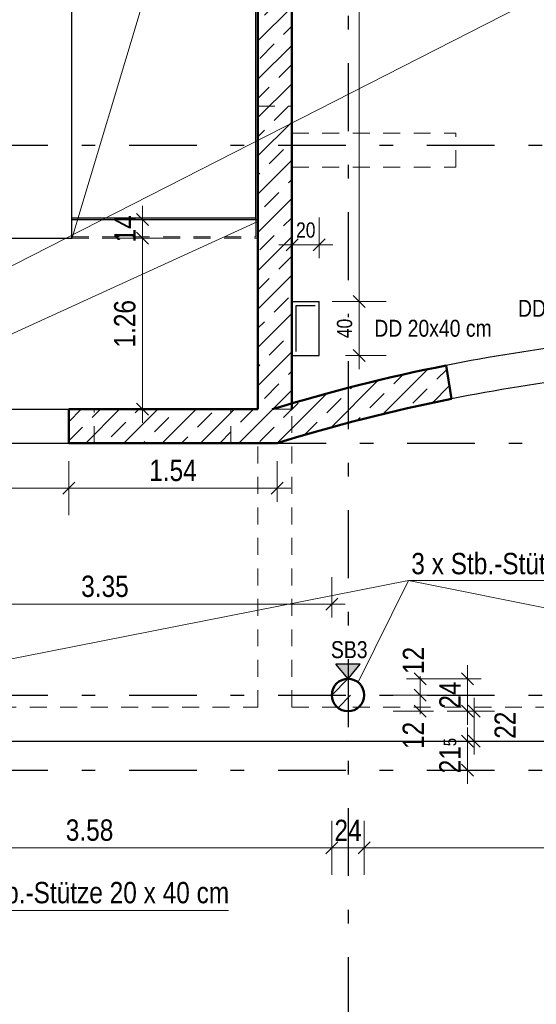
# Model space of a CAD drawing. Header units: millimetres. Extents: x 0 to 78.9, y -26.7 to 42.
# Tile 19 of 68: x 12.2 to 16, y 18.3 to 25.6. Entities that reach past the tile are written whole.
import ezdxf

# ---------------------------------------------------------------- set-up
doc = ezdxf.new("R2010")
doc.units = ezdxf.units.MM
doc.linetypes.add('DASHDOTX2', pattern=[2, 1, -0.5, 0, -0.5])
doc.linetypes.add('HIDDEN', pattern=[0.375, 0.25, -0.125])
for name, color, linetype, lineweight in [('Achsen', 7, 'Continuous', 20), ('Schraffuren', 7, 'Continuous', 20), ('Texte', 7, 'Continuous', 20)]:
    doc.layers.add(name, color=color, linetype=linetype, lineweight=lineweight)
doc.styles.add('Arial Narrow', font='ARIALN.TTF')
doc.dimstyles.new('Arch_Strakon_dimstyle', dxfattribs={"dimtxt": 11.25, "dimasz": 1, "dimexe": 1.25, "dimexo": 0.0625, "dimgap": 1, "dimtad": 0, "dimdec": 5, "dimzin": 12, "dimdsep": 46, "dimtxsty": 'Arial Narrow', "dimblk": 'Arrowhead_Tick', "dimsah": 1, "dimcen": 0, "dimse1": 1, "dimse2": 1, "dimclrd": 6, "dimclrt": 3, "dimazin": 0, "dimtfac": 1, "dimtdec": 4, "dimtmove": 0, "dimatfit": 3, "dimldrblk": 'NONE', "dimfxl": 1, "dimtvp": 1, "dimtolj": 1, "dimtzin": 0, "dimlwd": 13, "dimarcsym": 2})
pattern_1 = [(45, (0, 0), (-0.1414214, 0.1414214), [0.15, -0.1]), (45, (-0.07071, 0.07071), (-0.1414214, 0.1414214), [])]

# ---------------------------------------------------------------- blocks, each defined once
blk = doc.blocks.new('Arrowhead_Tick')
at = {"color": 0, "linetype": 'Continuous', "lineweight": -2}
for p, q in [((0, 20), (0, -10)), ((-1, 0), (0, 0)), ((10, 0), (0, 0))]:
    blk.add_line(p, q, dxfattribs=at)
at = {"color": 2, "linetype": 'Continuous', "lineweight": 35}
blk.add_line((4.42, 4.42), (-4.42, -4.42), dxfattribs=at)
blk = doc.blocks.new('*D121')
at = {"layer": 'Achsen', "color": 6, "linetype": 'Continuous', "lineweight": 13}
blk.add_line((13.1, 22.6984), (13.1, 23.9406), dxfattribs=at)
at = {"layer": 'Defpoints', "color": 0}
for p in [(13.1, 23.9506), (13.9527, 23.9506), (13.9526, 22.6884)]:
    blk.add_point(p, dxfattribs=at)
at = {"layer": 'Achsen', "color": 6, "lineweight": 13, "xscale": 0.01, "yscale": 0.01, "zscale": 0.01}
for p, rotation in [((13.1, 23.9506), 90), ((13.1, 22.6884), 270)]:
    blk.add_blockref('Arrowhead_Tick', p, dxfattribs=dict(at, rotation=rotation))
at = {"layer": 'Achsen', "color": 2, "lineweight": -2, "insert": (12.9696, 23.3195), "char_height": 0.1575, "attachment_point": 5, "rotation": 90, "style": 'Arial Narrow'}
blk.add_mtext('\\A1;1.26', dxfattribs=at)
blk = doc.blocks.new('_None')
blk = doc.blocks.new('*D122')
at = {"layer": 'Achsen', "color": 6, "linetype": 'Continuous', "lineweight": 13}
blk.add_line((13.1, 23.9606), (13.1, 24.0806), dxfattribs=at)
at = {"layer": 'Defpoints', "color": 0}
for p in [(12.5776, 24.0906), (13.1, 24.0906), (13.9527, 23.9506)]:
    blk.add_point(p, dxfattribs=at)
at = {"layer": 'Achsen', "color": 6, "lineweight": 13, "xscale": 0.01, "yscale": 0.01, "zscale": 0.01}
for p, rotation in [((13.1, 24.0906), 90), ((13.1, 23.9506), 270)]:
    blk.add_blockref('Arrowhead_Tick', p, dxfattribs=dict(at, rotation=rotation))
at = {"layer": 'Achsen', "color": 2, "lineweight": -2, "insert": (12.9709, 24.0206), "char_height": 0.1575, "attachment_point": 5, "rotation": 90, "style": 'Arial Narrow'}
blk.add_mtext('\\A1;14', dxfattribs=at)
blk = doc.blocks.new('*D127')
at = {"layer": 'Achsen', "color": 6, "linetype": 'Continuous', "lineweight": 13}
blk.add_line((12.5652, 22.106), (14.0849, 22.106), dxfattribs=at)
at = {"layer": 'Defpoints', "color": 0}
for p in [(12.5552, 22.4384), (14.0949, 22.4384), (14.0949, 22.106)]:
    blk.add_point(p, dxfattribs=at)
at = {"layer": 'Achsen', "color": 6, "lineweight": 13, "xscale": 0.01, "yscale": 0.01, "zscale": 0.01}
blk.add_blockref('Arrowhead_Tick', (14.0949, 22.106), dxfattribs=at)
at = {"layer": 'Achsen', "color": 6, "lineweight": 13, "xscale": 0.01, "yscale": 0.01, "zscale": 0.01, "rotation": 180}
blk.add_blockref('Arrowhead_Tick', (12.5552, 22.106), dxfattribs=at)
at = {"layer": 'Achsen', "color": 2, "lineweight": -2, "insert": (13.325, 22.2364), "char_height": 0.1575, "attachment_point": 5, "style": 'Arial Narrow'}
blk.add_mtext('\\A1;1.54', dxfattribs=at)
blk = doc.blocks.new('*D149')
at = {"layer": 'Achsen', "color": 6, "linetype": 'Continuous', "lineweight": 13}
blk.add_line((10.9301, 19.45), (14.4877, 19.45), dxfattribs=at)
at = {"layer": 'Defpoints', "color": 0}
for p in [(14.4977, 20.5784), (10.9201, 19.8168), (14.4977, 19.45)]:
    blk.add_point(p, dxfattribs=at)
at = {"layer": 'Achsen', "color": 6, "lineweight": 13, "xscale": 0.01, "yscale": 0.01, "zscale": 0.01}
blk.add_blockref('Arrowhead_Tick', (14.4977, 19.45), dxfattribs=at)
at = {"layer": 'Achsen', "color": 6, "lineweight": 13, "xscale": 0.01, "yscale": 0.01, "zscale": 0.01, "rotation": 180}
blk.add_blockref('Arrowhead_Tick', (10.9201, 19.45), dxfattribs=at)
at = {"layer": 'Achsen', "color": 2, "lineweight": -2, "insert": (12.7089, 19.5804), "char_height": 0.1575, "attachment_point": 5, "style": 'Arial Narrow'}
blk.add_mtext('\\A1;3.58', dxfattribs=at)
blk = doc.blocks.new('*D150')
at = {"layer": 'Achsen', "color": 6, "linetype": 'Continuous', "lineweight": 13}
blk.add_line((14.5077, 19.45), (14.7277, 19.45), dxfattribs=at)
at = {"layer": 'Defpoints', "color": 0}
for p in [(14.4977, 20.5784), (14.7377, 20.5784), (14.7377, 19.45)]:
    blk.add_point(p, dxfattribs=at)
at = {"layer": 'Achsen', "color": 6, "lineweight": 13, "xscale": 0.01, "yscale": 0.01, "zscale": 0.01}
blk.add_blockref('Arrowhead_Tick', (14.7377, 19.45), dxfattribs=at)
at = {"layer": 'Achsen', "color": 6, "lineweight": 13, "xscale": 0.01, "yscale": 0.01, "zscale": 0.01, "rotation": 180}
blk.add_blockref('Arrowhead_Tick', (14.4977, 19.45), dxfattribs=at)
at = {"layer": 'Achsen', "color": 2, "lineweight": -2, "insert": (14.6177, 19.5791), "char_height": 0.1575, "attachment_point": 5, "style": 'Arial Narrow'}
blk.add_mtext('\\A1;24', dxfattribs=at)
blk = doc.blocks.new('*D151')
at = {"layer": 'Achsen', "color": 6, "linetype": 'Continuous', "lineweight": 13}
blk.add_line((14.7477, 19.45), (19.0877, 19.45), dxfattribs=at)
at = {"layer": 'Defpoints', "color": 0}
for p in [(14.7377, 20.5784), (19.0977, 20.5784), (19.0977, 19.45)]:
    blk.add_point(p, dxfattribs=at)
at = {"layer": 'Achsen', "color": 6, "lineweight": 13, "xscale": 0.01, "yscale": 0.01, "zscale": 0.01}
blk.add_blockref('Arrowhead_Tick', (19.0977, 19.45), dxfattribs=at)
at = {"layer": 'Achsen', "color": 6, "lineweight": 13, "xscale": 0.01, "yscale": 0.01, "zscale": 0.01, "rotation": 180}
blk.add_blockref('Arrowhead_Tick', (14.7377, 19.45), dxfattribs=at)
at = {"layer": 'Achsen', "color": 2, "lineweight": -2, "insert": (16.9177, 19.5804), "char_height": 0.1575, "attachment_point": 5, "style": 'Arial Narrow'}
blk.add_mtext('\\A1;4.36', dxfattribs=at)
blk = doc.blocks.new('*D154')
at = {"layer": 'Achsen', "color": 6, "linetype": 'Continuous', "lineweight": 13}
blk.add_line((11.5, 23.9606), (11.5, 24.0806), dxfattribs=at)
at = {"layer": 'Defpoints', "color": 0}
for p in [(11.5, 24.0906), (12.5776, 24.0906), (10.9177, 23.9506)]:
    blk.add_point(p, dxfattribs=at)
at = {"layer": 'Achsen', "color": 6, "lineweight": 13, "xscale": 0.01, "yscale": 0.01, "zscale": 0.01}
for p, rotation in [((11.5, 24.0906), 90), ((11.5, 23.9506), 270)]:
    blk.add_blockref('Arrowhead_Tick', p, dxfattribs=dict(at, rotation=rotation))
at = {"layer": 'Achsen', "color": 2, "lineweight": -2, "insert": (11.3709, 24.0206), "char_height": 0.1575, "attachment_point": 5, "rotation": 90, "style": 'Arial Narrow'}
blk.add_mtext('\\A1;14', dxfattribs=at)
blk = doc.blocks.new('*D155')
at = {"layer": 'Achsen', "color": 6, "linetype": 'Continuous', "lineweight": 13}
for p, q in [((11.55, 24.1106), (11.55, 24.1206)), ((11.55, 24.0906), (11.55, 24.1006)), ((11.55, 24.0806), (11.55, 24.0706))]:
    blk.add_line(p, q, dxfattribs=at)
at = {"layer": 'Defpoints', "color": 0}
for p in [(11.55, 24.1006), (12.5776, 24.1006), (12.5776, 24.0906)]:
    blk.add_point(p, dxfattribs=at)
at = {"layer": 'Achsen', "color": 6, "lineweight": 13, "xscale": 0.01, "yscale": 0.01, "zscale": 0.01}
for p, rotation in [((11.55, 24.0906), 90), ((11.55, 24.1006), 270)]:
    blk.add_blockref('Arrowhead_Tick', p, dxfattribs=dict(at, rotation=rotation))
at = {"layer": 'Achsen', "color": 2, "lineweight": -2, "insert": (11.5, 24.229), "char_height": 0.1575, "attachment_point": 5, "rotation": 90, "style": 'Arial Narrow'}
blk.add_mtext('\\A1;1', dxfattribs=at)
blk = doc.blocks.new('*D156')
at = {"layer": 'Achsen', "color": 6, "linetype": 'Continuous', "lineweight": 13}
for p, q in [((15.15, 20.5884), (15.15, 20.5984)), ((15.15, 20.4584), (15.15, 20.5784)), ((15.15, 20.4484), (15.15, 20.4384))]:
    blk.add_line(p, q, dxfattribs=at)
at = {"layer": 'Defpoints', "color": 0}
for p in [(14.6177, 20.5784), (15.15, 20.5784), (14.6177, 20.4584)]:
    blk.add_point(p, dxfattribs=at)
at = {"layer": 'Achsen', "color": 6, "lineweight": 13, "xscale": 0.01, "yscale": 0.01, "zscale": 0.01}
for p, rotation in [((15.15, 20.5784), 270), ((15.15, 20.4584), 90)]:
    blk.add_blockref('Arrowhead_Tick', p, dxfattribs=dict(at, rotation=rotation))
at = {"layer": 'Achsen', "color": 2, "lineweight": -2, "insert": (15.1, 20.2804), "char_height": 0.1575, "attachment_point": 5, "rotation": 90, "style": 'Arial Narrow'}
blk.add_mtext('\\A1;12', dxfattribs=at)
blk = doc.blocks.new('*D157')
at = {"layer": 'Achsen', "color": 6, "linetype": 'Continuous', "lineweight": 13}
for p, q in [((15.15, 20.7084), (15.15, 20.7184)), ((15.15, 20.5784), (15.15, 20.6984)), ((15.15, 20.5684), (15.15, 20.5584))]:
    blk.add_line(p, q, dxfattribs=at)
at = {"layer": 'Defpoints', "color": 0}
for p in [(14.6177, 20.6984), (15.15, 20.6984), (14.6177, 20.5784)]:
    blk.add_point(p, dxfattribs=at)
at = {"layer": 'Achsen', "color": 6, "lineweight": 13, "xscale": 0.01, "yscale": 0.01, "zscale": 0.01}
for p, rotation in [((15.15, 20.6984), 270), ((15.15, 20.5784), 90)]:
    blk.add_blockref('Arrowhead_Tick', p, dxfattribs=dict(at, rotation=rotation))
at = {"layer": 'Achsen', "color": 2, "lineweight": -2, "insert": (15.1011, 20.8337), "char_height": 0.1575, "attachment_point": 5, "rotation": 90, "style": 'Arial Narrow'}
blk.add_mtext('\\A1;12', dxfattribs=at)
blk = doc.blocks.new('*D158')
at = {"layer": 'Achsen', "color": 6, "linetype": 'Continuous', "lineweight": 13}
blk.add_line((15.5, 20.4684), (15.5, 20.6884), dxfattribs=at)
at = {"layer": 'Defpoints', "color": 0}
for p in [(14.6177, 20.6984), (15.5, 20.6984), (14.6177, 20.4584)]:
    blk.add_point(p, dxfattribs=at)
at = {"layer": 'Achsen', "color": 6, "lineweight": 13, "xscale": 0.01, "yscale": 0.01, "zscale": 0.01}
for p, rotation in [((15.5, 20.6984), 90), ((15.5, 20.4584), 270)]:
    blk.add_blockref('Arrowhead_Tick', p, dxfattribs=dict(at, rotation=rotation))
at = {"layer": 'Achsen', "color": 2, "lineweight": -2, "insert": (15.3709, 20.5784), "char_height": 0.1575, "attachment_point": 5, "rotation": 90, "style": 'Arial Narrow'}
blk.add_mtext('\\A1;24', dxfattribs=at)
blk = doc.blocks.new('*D365')
at = {"layer": 'Achsen', "color": 6, "linetype": 'Continuous', "lineweight": 13}
blk.add_line((11.2502, 22.106), (12.5452, 22.106), dxfattribs=at)
at = {"layer": 'Defpoints', "color": 0}
for p in [(11.2402, 22.4384), (12.5552, 22.4384), (12.5552, 22.106)]:
    blk.add_point(p, dxfattribs=at)
at = {"layer": 'Achsen', "color": 6, "lineweight": 13, "xscale": 0.01, "yscale": 0.01, "zscale": 0.01}
blk.add_blockref('Arrowhead_Tick', (12.5552, 22.106), dxfattribs=at)
at = {"layer": 'Achsen', "color": 6, "lineweight": 13, "xscale": 0.01, "yscale": 0.01, "zscale": 0.01, "rotation": 180}
blk.add_blockref('Arrowhead_Tick', (11.2402, 22.106), dxfattribs=at)
at = {"layer": 'Achsen', "color": 2, "lineweight": 35, "insert": (11.8977, 22.2364), "char_height": 0.1575, "attachment_point": 5, "style": 'Arial Narrow'}
blk.add_mtext('\\A1;1.31{\\A1;\\H.6x;\\S5;}', dxfattribs=at)
blk = doc.blocks.new('*D386')
at = {"layer": 'Achsen', "color": 6, "linetype": 'Continuous', "lineweight": 13}
blk.add_line((15.5, 20.0334), (15.5, 20.2284), dxfattribs=at)
at = {"layer": 'Defpoints', "color": 0}
for p in [(14.6176, 20.2384), (15.5, 20.2384), (14.6176, 20.0234)]:
    blk.add_point(p, dxfattribs=at)
at = {"layer": 'Achsen', "color": 6, "lineweight": 13, "xscale": 0.01, "yscale": 0.01, "zscale": 0.01}
for p, rotation in [((15.5, 20.2384), 90), ((15.5, 20.0234), 270)]:
    blk.add_blockref('Arrowhead_Tick', p, dxfattribs=dict(at, rotation=rotation))
at = {"layer": 'Achsen', "color": 2, "lineweight": 35, "insert": (15.3709, 20.1309), "char_height": 0.1575, "attachment_point": 5, "rotation": 90, "style": 'Arial Narrow'}
blk.add_mtext('\\A1;21{\\A1;\\H.6x;\\S5;}', dxfattribs=at)
blk = doc.blocks.new('*D387')
at = {"layer": 'Achsen', "color": 6, "linetype": 'Continuous', "lineweight": 13}
blk.add_line((15.55, 20.2484), (15.55, 20.4484), dxfattribs=at)
at = {"layer": 'Defpoints', "color": 0}
for p in [(14.6177, 20.4584), (15.55, 20.4584), (14.6176, 20.2384)]:
    blk.add_point(p, dxfattribs=at)
at = {"layer": 'Achsen', "color": 6, "lineweight": 13, "xscale": 0.01, "yscale": 0.01, "zscale": 0.01}
for p, rotation in [((15.55, 20.4584), 90), ((15.55, 20.2384), 270)]:
    blk.add_blockref('Arrowhead_Tick', p, dxfattribs=dict(at, rotation=rotation))
at = {"layer": 'Achsen', "color": 2, "lineweight": 35, "insert": (15.7782, 20.3558), "char_height": 0.1575, "attachment_point": 5, "rotation": 90, "style": 'Arial Narrow'}
blk.add_mtext('\\A1;22', dxfattribs=at)
blk = doc.blocks.new('*D420')
at = {"layer": 'Achsen', "color": 6, "linetype": 'Continuous', "lineweight": 13}
blk.add_line((11.1577, 21.25), (14.4877, 21.25), dxfattribs=at)
at = {"layer": 'Defpoints', "color": 0}
for p in [(14.4977, 21.25), (11.1477, 20.5784), (14.4977, 20.5784)]:
    blk.add_point(p, dxfattribs=at)
at = {"layer": 'Achsen', "color": 6, "lineweight": 13, "xscale": 0.01, "yscale": 0.01, "zscale": 0.01}
blk.add_blockref('Arrowhead_Tick', (14.4977, 21.25), dxfattribs=at)
at = {"layer": 'Achsen', "color": 6, "lineweight": 13, "xscale": 0.01, "yscale": 0.01, "zscale": 0.01, "rotation": 180}
blk.add_blockref('Arrowhead_Tick', (11.1477, 21.25), dxfattribs=at)
at = {"layer": 'Achsen', "color": 2, "lineweight": 35, "insert": (12.8227, 21.3804), "char_height": 0.1575, "attachment_point": 5, "style": 'Arial Narrow'}
blk.add_mtext('\\A1;3.35', dxfattribs=at)
blk = doc.blocks.new('*D484')
at = {"layer": 'Achsen', "color": 6, "linetype": 'Continuous', "lineweight": 13}
blk.add_line((14.7, 23.4949), (14.7, 28.4819), dxfattribs=at)
at = {"layer": 'Defpoints', "color": 0}
for p in [(14.4027, 28.4919), (14.7, 28.4919), (14.4056, 23.4849)]:
    blk.add_point(p, dxfattribs=at)
at = {"layer": 'Achsen', "color": 6, "lineweight": 13, "xscale": 0.01, "yscale": 0.01, "zscale": 0.01}
for p, rotation in [((14.7, 28.4919), 90), ((14.7, 23.4849), 270)]:
    blk.add_blockref('Arrowhead_Tick', p, dxfattribs=dict(at, rotation=rotation))
at = {"layer": 'Achsen', "color": 3, "lineweight": 35, "insert": (14.5926, 25.9884), "char_height": 0.1125, "attachment_point": 5, "rotation": 90, "style": 'Arial Narrow', "bg_fill": 3, "box_fill_scale": 1.1, "bg_fill_color": 256, "bg_fill_true_color": 13158600, "bg_fill_transparency": 0}
blk.add_mtext('\\A1;5.00{\\A1;\\H.6x;\\S5;}', dxfattribs=at)
blk = doc.blocks.new('*D485')
at = {"layer": 'Achsen', "color": 6, "linetype": 'Continuous', "lineweight": 13}
blk.add_line((14.7, 23.0949), (14.7, 23.4749), dxfattribs=at)
at = {"layer": 'Defpoints', "color": 0}
for p in [(14.4056, 23.4849), (14.7, 23.4849), (14.4056, 23.0849)]:
    blk.add_point(p, dxfattribs=at)
at = {"layer": 'Achsen', "color": 6, "lineweight": 13, "xscale": 0.01, "yscale": 0.01, "zscale": 0.01}
for p, rotation in [((14.7, 23.4849), 90), ((14.7, 23.0849), 270)]:
    blk.add_blockref('Arrowhead_Tick', p, dxfattribs=dict(at, rotation=rotation))
at = {"layer": 'Achsen', "color": 3, "lineweight": 35, "insert": (14.5926, 23.2849), "char_height": 0.1125, "attachment_point": 5, "rotation": 90, "style": 'Arial Narrow', "bg_fill": 3, "box_fill_scale": 1.1, "bg_fill_color": 256, "bg_fill_true_color": 13158600, "bg_fill_transparency": 0}
blk.add_mtext('\\A1;40', dxfattribs=at)
blk = doc.blocks.new('*D516')
at = {"layer": 'Defpoints', "color": 0}
for p in [(14.4056, 23.9036), (14.2056, 23.4849), (14.4056, 23.4849)]:
    blk.add_point(p, dxfattribs=at)
at = {"layer": 'Texte', "color": 6, "linetype": 'Continuous', "lineweight": 13}
blk.add_line((14.2156, 23.9036), (14.3956, 23.9036), dxfattribs=at)
at = {"layer": 'Texte', "color": 6, "lineweight": 13, "xscale": 0.01, "yscale": 0.01, "zscale": 0.01}
blk.add_blockref('Arrowhead_Tick', (14.4056, 23.9036), dxfattribs=at)
at = {"layer": 'Texte', "color": 6, "lineweight": 13, "xscale": 0.01, "yscale": 0.01, "zscale": 0.01, "rotation": 180}
blk.add_blockref('Arrowhead_Tick', (14.2056, 23.9036), dxfattribs=at)
at = {"layer": 'Texte', "color": 3, "lineweight": 35, "insert": (14.3056, 24.0111), "char_height": 0.1125, "attachment_point": 5, "style": 'Arial Narrow'}
blk.add_mtext('\\A1;20', dxfattribs=at)

msp = doc.modelspace()

# ---------------------------------------------------------------- hatches: boundary and pattern name
at = {"lineweight": 25, "true_color": 0x80ff80}
msp.add_hatch(color=91, dxfattribs=at).paths.add_polyline_path([(14.5282277, 20.8065912), (14.7070894, 20.8065912), (14.6176586, 20.6983744)])
at = {"layer": 'Schraffuren', "lineweight": 35}
h = msp.add_hatch(dxfattribs=at)
h.set_pattern_fill('bB', color=2, scale=0.01, angle=45, style=0, pattern_type=2)
h.set_pattern_definition(pattern_1)
h.paths.add_polyline_path([(14.2026526, 29.51574), (14.2026526, 22.6883993), (13.9526526, 22.6883993), (13.9526526, 29.51574)])
h = msp.add_hatch(dxfattribs=at)
h.set_pattern_fill('bB', color=2, scale=0.01, angle=45, style=0, pattern_type=2)
h.set_pattern_definition(pattern_1)
h.paths.add_polyline_path([(15.3417147, 23.0119631), (15.3810942, 22.7648936), (15.3501047, 22.7586625), (15.3191305, 22.7523556), (15.2881718, 22.7459729), (15.2572288, 22.7395144), (15.2263018, 22.7329803), (15.1953908, 22.7263705), (15.164496, 22.7196851), (15.1336178, 22.7129242), (15.1027561, 22.7060877), (15.0719113, 22.6991757), (15.0410835, 22.6921882), (15.0102729, 22.6851253), (14.9794796, 22.6779871), (14.9487039, 22.6707735), (14.917946, 22.6634847), (14.887206, 22.6561206), (14.856484, 22.6486813), (14.8257804, 22.6411669), (14.7950953, 22.6335774), (14.7644288, 22.6259128), (14.7337812, 22.6181732), (14.7031526, 22.6103586), (14.6725432, 22.6024691), (14.6419532, 22.5945047), (14.6113828, 22.5864656), (14.5808321, 22.5783516), (14.5503014, 22.5701629), (14.5197909, 22.5618995), (14.4893006, 22.5535615), (14.4588308, 22.5451489), (14.4283817, 22.5366618), (14.3979535, 22.5281002), (14.3675463, 22.5194641), (14.3371603, 22.5107537), (14.3067957, 22.501969), (14.2764528, 22.49311), (14.2461315, 22.4841768), (14.2158323, 22.4751694), (14.1855551, 22.4660879), (14.1553003, 22.4569323), (14.125068, 22.4477028), (14.0948583, 22.4383993), (14.0572633, 22.6883993), (14.0881795, 22.6978227), (14.1191187, 22.7071703), (14.1500807, 22.7164419), (14.1810654, 22.7256375), (14.2120726, 22.734757), (14.243102, 22.7438004), (14.2741536, 22.7527675), (14.3052271, 22.7616585), (14.3363223, 22.7704731), (14.367439, 22.7792115), (14.3985771, 22.7878734), (14.4297364, 22.7964588), (14.4609166, 22.8049678), (14.4921177, 22.8134002), (14.5233393, 22.821756), (14.5545814, 22.8300351), (14.5858436, 22.8382376), (14.6171259, 22.8463632), (14.6484281, 22.8544121), (14.6797499, 22.8623842), (14.7110912, 22.8702793), (14.7424518, 22.8780975), (14.7738315, 22.8858386), (14.8052301, 22.8935028), (14.8366474, 22.9010899), (14.8680832, 22.9085998), (14.8995373, 22.9160325), (14.9310097, 22.9233881), (14.9624999, 22.9306663), (14.994008, 22.9378673), (15.0255336, 22.9449908), (15.0570766, 22.952037), (15.0886368, 22.9590058), (15.120214, 22.9658971), (15.151808, 22.9727108), (15.1834187, 22.979447), (15.2150458, 22.9861056), (15.2466891, 22.9926865), (15.2783485, 22.9991898), (15.3100238, 23.0056153)])
h = msp.add_hatch(dxfattribs=at)
h.set_pattern_fill('bB', color=2, scale=0.01, angle=45, style=0, pattern_type=2)
h.set_pattern_definition(pattern_1)
h.paths.add_polyline_path([(14.0572633, 22.6883993), (14.0948583, 22.4383993), (12.5551558, 22.4383993), (12.5551558, 22.6883993)])
h = msp.add_hatch(dxfattribs=at)
h.set_pattern_fill('bB', color=2, scale=0.01, angle=45, style=0, pattern_type=2)
h.set_pattern_definition(pattern_1)
h.paths.add_polyline_path([(14.7376586, 20.5783744), (14.7376188, 20.5814641), (14.7374995, 20.5845518), (14.7373007, 20.5876354), (14.7370225, 20.5907129), (14.7366653, 20.5937822), (14.7362291, 20.5968413), (14.7357143, 20.5998881), (14.7351212, 20.6029206), (14.7344503, 20.6059369), (14.7337019, 20.6089349), (14.7328765, 20.6119127), (14.7319748, 20.6148682), (14.7309973, 20.6177995), (14.7299446, 20.6207046), (14.7288174, 20.6235817), (14.7276166, 20.6264289), (14.7263428, 20.6292441), (14.724997, 20.6320256), (14.72358, 20.6347716), (14.7220928, 20.6374801), (14.7205363, 20.6401495), (14.7189116, 20.6427779), (14.7172198, 20.6453636), (14.715462, 20.6479049), (14.7136393, 20.6504001), (14.7117529, 20.6528475), (14.7098042, 20.6552456), (14.7077944, 20.6575926), (14.7057248, 20.6598872), (14.7035968, 20.6621277), (14.7014119, 20.6643126), (14.6991714, 20.6664406), (14.6968768, 20.6685102), (14.6945297, 20.67052), (14.6921317, 20.6724688), (14.6896843, 20.6743551), (14.6871891, 20.6761778), (14.6846478, 20.6779356), (14.6820621, 20.6796274), (14.6794337, 20.6812521), (14.6767643, 20.6828086), (14.6740558, 20.6842958), (14.6713098, 20.6857128), (14.6685283, 20.6870587), (14.665713, 20.6883324), (14.6628659, 20.6895333), (14.6599888, 20.6906604), (14.6570836, 20.6917131), (14.6541523, 20.6926906), (14.6511968, 20.6935924), (14.6482191, 20.6944177), (14.6452211, 20.6951661), (14.6422048, 20.6958371), (14.6391723, 20.6964301), (14.6361254, 20.6969449), (14.6330664, 20.6973811), (14.6299971, 20.6977384), (14.6269196, 20.6980165), (14.623836, 20.6982153), (14.6207483, 20.6983346), (14.6176586, 20.6983744), (14.6145688, 20.6983346), (14.6114811, 20.6982153), (14.6083975, 20.6980165), (14.60532, 20.6977384), (14.6022508, 20.6973811), (14.5991917, 20.6969449), (14.5961449, 20.6964301), (14.5931123, 20.6958371), (14.590096, 20.6951661), (14.587098, 20.6944177), (14.5841203, 20.6935924), (14.5811648, 20.6926906), (14.5782335, 20.6917131), (14.5753283, 20.6906604), (14.5724512, 20.6895333), (14.5696041, 20.6883324), (14.5667888, 20.6870587), (14.5640073, 20.6857128), (14.5612614, 20.6842958), (14.5585528, 20.6828086), (14.5558834, 20.6812521), (14.553255, 20.6796274), (14.5506693, 20.6779356), (14.548128, 20.6761778), (14.5456328, 20.6743551), (14.5431854, 20.6724688), (14.5407874, 20.67052), (14.5384403, 20.6685102), (14.5361458, 20.6664406), (14.5339053, 20.6643126), (14.5317203, 20.6621277), (14.5295923, 20.6598872), (14.5275227, 20.6575926), (14.5255129, 20.6552456), (14.5235642, 20.6528475), (14.5216779, 20.6504001), (14.5198552, 20.6479049), (14.5180973, 20.6453636), (14.5164055, 20.6427779), (14.5147808, 20.6401495), (14.5132243, 20.6374801), (14.5117371, 20.6347716), (14.5103201, 20.6320256), (14.5089743, 20.6292441), (14.5077005, 20.6264289), (14.5064997, 20.6235817), (14.5053725, 20.6207046), (14.5043199, 20.6177995), (14.5033423, 20.6148682), (14.5024406, 20.6119127), (14.5016152, 20.6089349), (14.5008668, 20.6059369), (14.5001959, 20.6029206), (14.4996028, 20.5998881), (14.499088, 20.5968413), (14.4986518, 20.5937822), (14.4982946, 20.5907129), (14.4980165, 20.5876354), (14.4978177, 20.5845518), (14.4976983, 20.5814641), (14.4976586, 20.5783744), (14.4976983, 20.5752846), (14.4978177, 20.5721969), (14.4980165, 20.5691133), (14.4982946, 20.5660359), (14.4986518, 20.5629666), (14.499088, 20.5599075), (14.4996028, 20.5568607), (14.5001959, 20.5538281), (14.5008668, 20.5508119), (14.5016152, 20.5478138), (14.5024406, 20.5448361), (14.5033423, 20.5418806), (14.5043199, 20.5389493), (14.5053725, 20.5360441), (14.5064997, 20.533167), (14.5077005, 20.5303199), (14.5089743, 20.5275047), (14.5103201, 20.5247231), (14.5117371, 20.5219772), (14.5132243, 20.5192686), (14.5147808, 20.5165992), (14.5164055, 20.5139708), (14.5180973, 20.5113851), (14.5198552, 20.5088438), (14.5216779, 20.5063487), (14.5235642, 20.5039012), (14.5255129, 20.5015032), (14.5275227, 20.4991561), (14.5295923, 20.4968616), (14.5317203, 20.4946211), (14.5339053, 20.4924361), (14.5361458, 20.4903081), (14.5384403, 20.4882385), (14.5407874, 20.4862287), (14.5431854, 20.48428), (14.5456328, 20.4823937), (14.548128, 20.480571), (14.5506693, 20.4788131), (14.553255, 20.4771213), (14.5558834, 20.4754966), (14.5585528, 20.4739402), (14.5612614, 20.4724529), (14.5640073, 20.4710359), (14.5667888, 20.4696901), (14.5696041, 20.4684164), (14.5724512, 20.4672155), (14.5753283, 20.4660884), (14.5782335, 20.4650357), (14.5811648, 20.4640581), (14.5841203, 20.4631564), (14.587098, 20.4623311), (14.590096, 20.4615827), (14.5931123, 20.4609117), (14.5961449, 20.4603186), (14.5991917, 20.4598038), (14.6022508, 20.4593677), (14.60532, 20.4590104), (14.6083975, 20.4587323), (14.6114811, 20.4585335), (14.6145688, 20.4584142), (14.6176586, 20.4583744), (14.6207483, 20.4584142), (14.623836, 20.4585335), (14.6269196, 20.4587323), (14.6299971, 20.4590104), (14.6330664, 20.4593677), (14.6361254, 20.4598038), (14.6391723, 20.4603186), (14.6422048, 20.4609117), (14.6452211, 20.4615827), (14.6482191, 20.4623311), (14.6511968, 20.4631564), (14.6541523, 20.4640581), (14.6570836, 20.4650357), (14.6599888, 20.4660884), (14.6628659, 20.4672155), (14.665713, 20.4684164), (14.6685283, 20.4696901), (14.6713098, 20.4710359), (14.6740558, 20.4724529), (14.6767643, 20.4739402), (14.6794337, 20.4754966), (14.6820621, 20.4771213), (14.6846478, 20.4788131), (14.6871891, 20.480571), (14.6896843, 20.4823937), (14.6921317, 20.48428), (14.6945297, 20.4862287), (14.6968768, 20.4882385), (14.6991714, 20.4903081), (14.7014119, 20.4924361), (14.7035968, 20.4946211), (14.7057248, 20.4968616), (14.7077944, 20.4991561), (14.7098042, 20.5015032), (14.7117529, 20.5039012), (14.7136393, 20.5063487), (14.715462, 20.5088438), (14.7172198, 20.5113851), (14.7189116, 20.5139708), (14.7205363, 20.5165992), (14.7220928, 20.5192686), (14.72358, 20.5219772), (14.724997, 20.5247231), (14.7263428, 20.5275047), (14.7276166, 20.5303199), (14.7288174, 20.533167), (14.7299446, 20.5360441), (14.7309973, 20.5389493), (14.7319748, 20.5418806), (14.7328765, 20.5448361), (14.7337019, 20.5478138), (14.7344503, 20.5508119), (14.7351212, 20.5538281), (14.7357143, 20.5568607), (14.7362291, 20.5599075), (14.7366653, 20.5629666), (14.7370225, 20.5660359), (14.7373007, 20.5691133), (14.7374995, 20.5721969), (14.7376188, 20.5752846)])

# ---------------------------------------------------------------- linework, layer by layer
at = {"color": 5, "linetype": 'Continuous', "lineweight": 18}
msp.add_line((5.2472449, 20.2383993), (23.9422457, 29.76574), dxfattribs=at)
at = {"color": 6, "linetype": 'HIDDEN', "lineweight": 13, "ltscale": 0.5}
for p, q in [((13.9526526, 24.9260521), (14.2026526, 24.9260521)), ((15.4151125, 24.4760521), (15.4151125, 24.7260521)), ((13.937602, 23.9606395), (13.937602, 24.0906395)), ((12.577602, 23.9606395), (13.937602, 23.9606395)), ((12.577602, 23.9506395), (13.9526526, 23.9506395)), ((12.7426526, 22.4383993), (12.7426526, 22.6883993)), ((13.7526526, 22.4383993), (13.7526526, 22.6883993)), ((14.2026526, 20.4883995), (14.2026526, 22.6883993)), ((13.952602, 20.4883993), (13.952602, 22.4383993)), ((10.9176526, 20.4883995), (13.9526526, 20.4883995)), ((14.2026526, 20.4883995), (19.752557, 20.4883995))]:
    msp.add_line(p, q, dxfattribs=at)
at = {"color": 9, "linetype": 'Continuous', "lineweight": 0}
msp.add_line((14.0572633, 22.6883993), (14.2026526, 22.6883993), dxfattribs=at)
at = {"color": 3, "linetype": 'Continuous', "lineweight": 25}
for p, q in [((14.7070894, 20.8065912), (14.5282277, 20.8065912)), ((14.6176586, 20.6983744), (14.5282277, 20.8065912)), ((14.6176586, 20.6983744), (14.7070894, 20.8065912))]:
    msp.add_line(p, q, dxfattribs=at)
at = {"layer": 'Achsen', "color": 3, "linetype": 'DASHDOTX2', "lineweight": 25, "ltscale": 0.5}
for p, q in [((14.6176415, 39.542572), (14.6176415, 13.6264761)), ((3.1006415, 24.6383995), (48.7755368, 24.6383995)), ((13.9551575, 22.4383993), (21.7294698, 22.4383993)), ((3.1006415, 20.5783995), (48.7755368, 20.5783995)), ((3.1006415, 20.0233995), (48.7755368, 20.0233995))]:
    msp.add_line(p, q, dxfattribs=at)
at = {"layer": 'Achsen', "color": 5, "linetype": 'Continuous', "lineweight": 18}
for p, q in [((12.577602, 23.9456395), (13.937602, 28.4656395)), ((10.9176535, 22.6883993), (13.9526526, 24.0756395)), ((15.0648518, 21.4232742), (11.1735857, 20.656999)), ((15.0648518, 21.4232742), (14.6922799, 20.6736683)), ((16.9442512, 21.4232742), (15.0648518, 21.4232742)), ((15.0648518, 21.4232742), (19.0320649, 20.6290472)), ((13.7359179, 18.9868069), (11.8512078, 18.9868069))]:
    msp.add_line(p, q, dxfattribs=at)
at = {"layer": 'Achsen', "color": 3, "linetype": 'Continuous', "lineweight": 25}
for p, q in [((12.577602, 24.1006395), (12.577602, 26.4001476)), ((13.937602, 24.1006395), (13.937602, 26.4001476)), ((12.577602, 24.1006395), (13.937602, 24.1006395)), ((12.577602, 24.0906395), (12.577602, 24.1006395)), ((12.577602, 24.0906395), (13.9526526, 24.0906395)), ((12.577602, 23.9506395), (12.577602, 24.0906395)), ((13.937602, 24.0906395), (13.937602, 24.1006395)), ((10.9176526, 23.9506395), (12.577602, 23.9506395)), ((14.2055579, 23.0848787), (14.2055579, 23.4848787)), ((14.2355579, 23.1148787), (14.2355579, 23.4548787)), ((11.2401558, 22.6883993), (12.5551558, 22.6883993)), ((11.2401558, 22.4383993), (12.5551558, 22.4383993)), ((5.247245, 20.2385009), (23.692245, 20.2385009)), ((10.8281016, 20.2383995), (23.6922457, 20.2383995))]:
    msp.add_line(p, q, dxfattribs=at)
at = {"layer": 'Achsen', "color": 9, "linetype": 'Continuous', "lineweight": 0}
for centre in [(14.6176415, 20.2383995), (14.6176415, 20.0233995)]:
    msp.add_circle(centre, 0.00111, dxfattribs=at)
at = {"layer": 'Achsen', "color": 3, "linetype": 'Continuous', "lineweight": 25}
for radius, start, end in [(13.1684489, 96.86068884, 101.25626582), (12.9184489, 96.81818353, 101.29886742)]:
    msp.add_arc((17.9121641, 10.0968232), radius, start, end, dxfattribs=at)
at = {"layer": 'Texte', "color": 4, "linetype": 'Continuous', "lineweight": 50}
for p, q in [((13.952602, 22.6883993), (13.952602, 29.51574)), ((14.2026526, 22.6883993), (14.2026526, 29.51574)), ((15.3417147, 23.0119631), (15.3810942, 22.7648936)), ((12.5551558, 22.6883993), (13.9526526, 22.6883993)), ((12.5551558, 22.4383993), (12.5551558, 22.6883993)), ((12.5551558, 22.4383993), (14.0948583, 22.4383993))]:
    msp.add_line(p, q, dxfattribs=at)
msp.add_circle((14.6176586, 20.5783744), 0.12, dxfattribs=at)
msp.add_arc((17.9121641, 10.0968232), 12.9184489, 101.29886742, 107.18707672, dxfattribs=at)

# ---------------------------------------------------------------- texts
at = {"color": 3, "lineweight": 25, "style": 'Arial Narrow'}
msp.add_text('SB3', height=0.125, dxfattribs=at).set_placement((14.4913837, 20.8513361))
at = {"layer": 'Achsen', "color": 2, "lineweight": 35, "style": 'Arial Narrow'}
for s, p in [('3 x Stb.-Stütze ø 24 cm', (15.0852006, 21.470415)), ('Stb.-Stütze 20 x 40 cm', (11.9146441, 19.0412798))]:
    msp.add_text(s, height=0.1575, dxfattribs=at).set_placement(p)
at = {"layer": 'Texte', "color": 3, "lineweight": 25, "style": 'Arial Narrow'}
msp.add_text('DD 18x18 cm', height=0.125, dxfattribs=at).set_placement((15.8730688, 23.3712984))

# ---------------------------------------------------------------- dimensions: what is measured, and where the dimension line sits
at = {"layer": 'Achsen', "lineweight": -2}
for base, p1, p2, text, override, picture, middle in [((11.55, 24.1006395), (12.577602, 24.0906395), (12.577602, 24.1006395), '1', {"dimscale": 0.01, "dimtxt": 15.75, "dimasz": 1, "dimgap": 5, "dimtad": 1, "dimjust": 4, "dimtih": 0, "dimtoh": 0, "dimdec": 5, "dimdsep": 46, "dimtxsty": 'Arial Narrow', "dimclrd": 6, "dimclrt": 2, "dimtix": 0, "dimtofl": 255, "dimtmove": 2, "dimatfit": 2, "dimfxl": 0, "dimfxlon": 0, "dimtvp": 31.746032, "dimlwd": 13}, '*D155', (11.5, 24.229002)), ((11.5, 24.0906395), (10.9176526, 23.9506395), (12.577602, 24.0906395), '14', {"dimscale": 0.01, "dimtxt": 15.75, "dimasz": 1, "dimgap": 5, "dimtad": 1, "dimjust": 0, "dimtih": 0, "dimtoh": 0, "dimdec": 5, "dimdsep": 46, "dimtxsty": 'Arial Narrow', "dimclrd": 6, "dimclrt": 2, "dimtix": 1, "dimtofl": 255, "dimtmove": 0, "dimatfit": 2, "dimfxl": 0, "dimfxlon": 0, "dimtvp": 31.746032, "dimlwd": 13}, '*D154', (11.5, 24.0206395)), ((13.1, 24.0906395), (13.9526526, 23.9506395), (12.577602, 24.0906395), '14', {"dimscale": 0.01, "dimtxt": 15.75, "dimasz": 1, "dimgap": 5, "dimtad": 1, "dimjust": 0, "dimtih": 0, "dimtoh": 0, "dimdec": 5, "dimdsep": 46, "dimtxsty": 'Arial Narrow', "dimclrd": 6, "dimclrt": 2, "dimtix": 1, "dimtofl": 255, "dimtmove": 0, "dimatfit": 2, "dimfxl": 0, "dimfxlon": 0, "dimtvp": 31.746032, "dimlwd": 13}, '*D122', (13.1, 24.0206395)), ((13.1, 23.9506395), (13.952602, 22.6883993), (13.9526526, 23.9506395), '1.26', {"dimscale": 0.01, "dimtxt": 15.75, "dimasz": 1, "dimgap": 5, "dimtad": 1, "dimjust": 0, "dimtih": 0, "dimtoh": 0, "dimdec": 5, "dimdsep": 46, "dimtxsty": 'Arial Narrow', "dimclrd": 6, "dimclrt": 2, "dimtix": 1, "dimtofl": 255, "dimtmove": 0, "dimatfit": 2, "dimfxl": 0, "dimfxlon": 0, "dimtvp": 31.746032, "dimlwd": 13}, '*D121', (13.1, 23.3195194)), ((15.15, 20.6983744), (14.6176586, 20.5783744), (14.6176586, 20.6983744), '12', {"dimscale": 0.01, "dimtxt": 15.75, "dimasz": 1, "dimgap": 5, "dimtad": 0, "dimjust": 0, "dimtih": 0, "dimtoh": 0, "dimdec": 5, "dimdsep": 46, "dimtxsty": 'Arial Narrow', "dimclrd": 6, "dimclrt": 2, "dimtix": 0, "dimtofl": 255, "dimtmove": 2, "dimatfit": 2, "dimfxl": 0, "dimfxlon": 0, "dimtvp": 31.746032, "dimlwd": 13}, '*D157', (15.1011381, 20.8336808)), ((15.5, 20.6983744), (14.6176586, 20.4583744), (14.6176586, 20.6983744), '24', {"dimscale": 0.01, "dimtxt": 15.75, "dimasz": 1, "dimgap": 5, "dimtad": 1, "dimjust": 0, "dimtih": 0, "dimtoh": 0, "dimdec": 5, "dimdsep": 46, "dimtxsty": 'Arial Narrow', "dimclrd": 6, "dimclrt": 2, "dimtix": 1, "dimtofl": 255, "dimtmove": 0, "dimatfit": 2, "dimfxl": 0, "dimfxlon": 0, "dimtvp": 31.746032, "dimlwd": 13}, '*D158', (15.5, 20.5783744)), ((15.15, 20.5783744), (14.6176586, 20.4583744), (14.6176586, 20.5783744), '12', {"dimscale": 0.01, "dimtxt": 15.75, "dimasz": 1, "dimgap": 5, "dimtad": 1, "dimjust": 0, "dimtih": 0, "dimtoh": 0, "dimdec": 5, "dimdsep": 46, "dimtxsty": 'Arial Narrow', "dimclrd": 6, "dimclrt": 2, "dimtix": 0, "dimtofl": 255, "dimtmove": 2, "dimatfit": 2, "dimfxl": 0, "dimfxlon": 0, "dimtvp": 31.746032, "dimlwd": 13}, '*D156', (15.1, 20.2803994))]:
    dim = msp.add_linear_dim(base=base, p1=p1, p2=p2, angle=90, text=text, dimstyle='Arch_Strakon_dimstyle', override=override, dxfattribs=at)
    dim.commit()
    dim.dimension.update_dxf_attribs({"geometry": picture, "text_midpoint": middle, "dimtype": 160})
at = {"layer": 'Achsen', "lineweight": 35}
for base, p1, p2, text, picture, middle in [((12.5551558, 22.105965), (11.2401558, 22.4383993), (12.5551558, 22.4383993), '1.31{\\A1;\\H.6x;\\S5;}', '*D365', (11.8976558, 22.105965)), ((14.4976586, 21.25), (11.1476586, 20.5783744), (14.4976586, 20.5783744), '3.35', '*D420', (12.8226586, 21.25))]:
    dim = msp.add_linear_dim(base=base, p1=p1, p2=p2, text=text, dimstyle='Arch_Strakon_dimstyle', override={"dimscale": 0.01, "dimtxt": 15.75, "dimasz": 1, "dimgap": 5, "dimtad": 1, "dimjust": 0, "dimtih": 0, "dimtoh": 0, "dimdec": 5, "dimdsep": 46, "dimtxsty": 'Arial Narrow', "dimclrd": 6, "dimclrt": 2, "dimtix": 1, "dimtofl": 255, "dimtmove": 0, "dimatfit": 2, "dimfxl": 0, "dimfxlon": 0, "dimtvp": 31.746032, "dimlwd": 13}, dxfattribs=at)
    dim.commit()
    dim.dimension.update_dxf_attribs({"geometry": picture, "text_midpoint": middle, "dimtype": 160})
at = {"layer": 'Achsen', "lineweight": -2}
for base, p1, p2, text, picture, middle in [((14.0948583, 22.105965), (12.5551558, 22.4383993), (14.0948583, 22.4383993), '1.54', '*D127', (13.3250071, 22.105965)), ((14.4976586, 19.45), (10.9201016, 19.8168211), (14.4976586, 20.5783744), '3.58', '*D149', (12.7088801, 19.45)), ((14.7376586, 19.45), (14.4976586, 20.5783744), (14.7376586, 20.5783744), '24', '*D150', (14.6176586, 19.45)), ((19.0976652, 19.45), (14.7376586, 20.5783744), (19.0976652, 20.5783744), '4.36', '*D151', (16.9176619, 19.45))]:
    dim = msp.add_linear_dim(base=base, p1=p1, p2=p2, text=text, dimstyle='Arch_Strakon_dimstyle', override={"dimscale": 0.01, "dimtxt": 15.75, "dimasz": 1, "dimgap": 5, "dimtad": 1, "dimjust": 0, "dimtih": 0, "dimtoh": 0, "dimdec": 5, "dimdsep": 46, "dimtxsty": 'Arial Narrow', "dimclrd": 6, "dimclrt": 2, "dimtix": 1, "dimtofl": 255, "dimtmove": 0, "dimatfit": 2, "dimfxl": 0, "dimfxlon": 0, "dimtvp": 31.746032, "dimlwd": 13}, dxfattribs=at)
    dim.commit()
    dim.dimension.update_dxf_attribs({"geometry": picture, "text_midpoint": middle, "dimtype": 160})
at = {"layer": 'Achsen', "lineweight": 35}
for base, p1, p2, text, override, picture, middle in [((15.55, 20.4583744), (14.6176415, 20.2383995), (14.6176586, 20.4583744), '22', {"dimscale": 0.01, "dimtxt": 15.75, "dimasz": 1, "dimgap": 5, "dimtad": 0, "dimjust": 0, "dimtih": 0, "dimtoh": 0, "dimdec": 5, "dimdsep": 46, "dimtxsty": 'Arial Narrow', "dimclrd": 6, "dimclrt": 2, "dimtix": 0, "dimtofl": 255, "dimtmove": 2, "dimatfit": 2, "dimfxl": 0, "dimfxlon": 0, "dimtvp": 31.746032, "dimlwd": 13}, '*D387', (15.778195, 20.3558094)), ((15.5, 20.2383995), (14.6176415, 20.0233995), (14.6176415, 20.2383995), '21{\\A1;\\H.6x;\\S5;}', {"dimscale": 0.01, "dimtxt": 15.75, "dimasz": 1, "dimgap": 5, "dimtad": 1, "dimjust": 0, "dimtih": 0, "dimtoh": 0, "dimdec": 5, "dimdsep": 46, "dimtxsty": 'Arial Narrow', "dimclrd": 6, "dimclrt": 2, "dimtix": 1, "dimtofl": 255, "dimtmove": 0, "dimatfit": 2, "dimfxl": 0, "dimfxlon": 0, "dimtvp": 31.746032, "dimlwd": 13}, '*D386', (15.5, 20.1308995))]:
    dim = msp.add_linear_dim(base=base, p1=p1, p2=p2, angle=90, text=text, dimstyle='Arch_Strakon_dimstyle', override=override, dxfattribs=at)
    dim.commit()
    dim.dimension.update_dxf_attribs({"geometry": picture, "text_midpoint": middle, "dimtype": 160})

# ---------------------------------------------------------------- next in the draw order: dimensions: what is measured, and where the dimension line sits
dim = msp.add_linear_dim(base=(14.7, 28.4918865), p1=(14.4055579, 23.4848787), p2=(14.4026526, 28.4918865), angle=90, text='5.00{\\A1;\\H.6x;\\S5;}', dimstyle='Arch_Strakon_dimstyle', override={"dimscale": 0.01, "dimtxt": 11.25, "dimasz": 1, "dimgap": 5, "dimtad": 1, "dimjust": 0, "dimtih": 0, "dimtoh": 0, "dimdec": 5, "dimdsep": 46, "dimtxsty": 'Arial Narrow', "dimclrd": 6, "dimclrt": 3, "dimtix": 1, "dimtofl": 255, "dimtmove": 0, "dimatfit": 2, "dimfxl": 0, "dimfxlon": 0, "dimtvp": 44.444444, "dimtfill": 1, "dimtfillclr": 7, "dimlwd": 13}, dxfattribs=at)
dim.commit()
dim.dimension.update_dxf_attribs({"geometry": '*D484', "text_midpoint": (14.7, 25.9883826), "dimtype": 160})

# ---------------------------------------------------------------- next in the draw order: linework, layer by layer
at = {"color": 6, "linetype": 'HIDDEN', "lineweight": 13, "ltscale": 0.5}
for p, q in [((14.2026526, 24.7260521), (15.4151125, 24.7260521)), ((14.2026526, 24.4760521), (15.4151125, 24.4760521))]:
    msp.add_line(p, q, dxfattribs=at)

# ---------------------------------------------------------------- next in the draw order: dimensions: what is measured, and where the dimension line sits
at = {"layer": 'Achsen', "lineweight": 35}
dim = msp.add_linear_dim(base=(14.7, 23.4848787), p1=(14.4055579, 23.0848787), p2=(14.4055579, 23.4848787), angle=90, text='40', dimstyle='Arch_Strakon_dimstyle', override={"dimscale": 0.01, "dimtxt": 11.25, "dimasz": 1, "dimgap": 5, "dimtad": 1, "dimjust": 0, "dimtih": 0, "dimtoh": 0, "dimdec": 5, "dimdsep": 46, "dimtxsty": 'Arial Narrow', "dimclrd": 6, "dimclrt": 3, "dimtix": 1, "dimtofl": 255, "dimtmove": 0, "dimatfit": 2, "dimfxl": 0, "dimfxlon": 0, "dimtvp": 44.444444, "dimtfill": 1, "dimtfillclr": 7, "dimlwd": 13}, dxfattribs=at)
dim.commit()
dim.dimension.update_dxf_attribs({"geometry": '*D485', "text_midpoint": (14.7, 23.2848787), "dimtype": 160})

# ---------------------------------------------------------------- next in the draw order: linework, layer by layer
at = {"layer": 'Achsen', "color": 3, "linetype": 'Continuous', "lineweight": 25}
for p, q in [((14.2055579, 23.4848787), (14.4055579, 23.4848787)), ((14.4055579, 23.0848787), (14.4055579, 23.4848787)), ((14.2355579, 23.4548787), (14.3755579, 23.4548787)), ((14.2055579, 23.0848787), (14.4055579, 23.0848787))]:
    msp.add_line(p, q, dxfattribs=at)
at = {"layer": 'Texte', "color": 4, "linetype": 'Continuous', "lineweight": 50}
msp.add_arc((17.9121641, 10.0968232), 13.1684489, 101.25626582, 107.02192614, dxfattribs=at)

# ---------------------------------------------------------------- next in the draw order: texts
at = {"layer": 'Texte', "color": 3, "lineweight": 25, "style": 'Arial Narrow'}
msp.add_text('DD 20x40 cm', height=0.125, dxfattribs=at).set_placement((14.8117382, 23.2241065))

# ---------------------------------------------------------------- next in the draw order: dimensions: what is measured, and where the dimension line sits
at = {"layer": 'Texte', "lineweight": 35}
dim = msp.add_linear_dim(base=(14.4055579, 23.903632), p1=(14.2055579, 23.4848787), p2=(14.4055579, 23.4848787), text='20', dimstyle='Arch_Strakon_dimstyle', override={"dimscale": 0.01, "dimtxt": 11.25, "dimasz": 1, "dimgap": 5, "dimtad": 1, "dimjust": 0, "dimtih": 0, "dimtoh": 0, "dimdec": 5, "dimdsep": 46, "dimtxsty": 'Arial Narrow', "dimclrd": 6, "dimclrt": 3, "dimtix": 1, "dimtofl": 255, "dimtmove": 0, "dimatfit": 2, "dimfxl": 0, "dimfxlon": 0, "dimtvp": 44.444444, "dimlwd": 13}, dxfattribs=at)
dim.commit()
dim.dimension.update_dxf_attribs({"geometry": '*D516', "text_midpoint": (14.3055579, 23.903632), "dimtype": 160})

doc.saveas('drawing.dxf')
